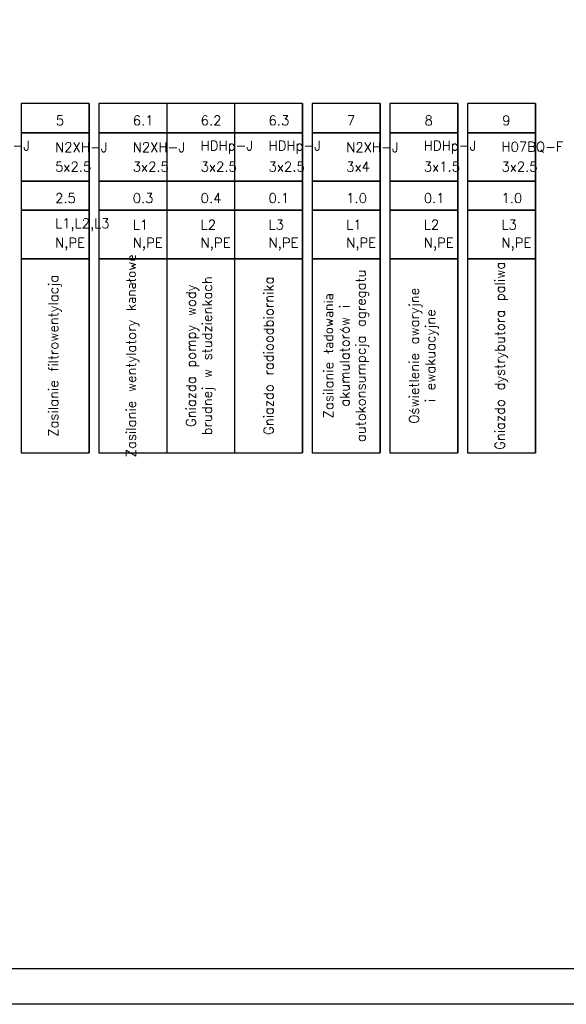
# Model space of a CAD drawing. Header units: millimetres. Extents: x -14609 to 44937, y 52278 to 67558.
# Tile 20 of 48: x 38763 to 39608, y 52278 to 53801. Entities that reach past the tile are written whole.
import ezdxf

# ---------------------------------------------------------------- set-up
doc = ezdxf.new("R2010")
doc.units = ezdxf.units.MM
doc.layers.add('IE_Schemat', color=7, linetype='Continuous', lineweight=25)
doc.styles.add('ArCADiaStyle', font='txt.shx')

# ---------------------------------------------------------------- blocks, each defined once
blk = doc.blocks.new('*U69')
for points in [[(0, 0), (-6200, 0), (-6200, 2970), (0, 2970)], [(-55, 55), (-6000, 55), (-6000, 2915), (-55, 2915)]]:
    blk.add_lwpolyline(points, close=True)
blk = doc.blocks.new('*U25')
blk.add_line((0, 540), (0, 0))
at = {"layer": 'IE_Schemat'}
for points in [[(-105, 495), (0, 495), (0, 540), (-105, 540)], [(-105, 420), (0, 420), (0, 495), (-105, 495)], [(-105, 375), (0, 375), (0, 420), (-105, 420)], [(-105, 300), (0, 300), (0, 375), (-105, 375)], [(0, 300), (-105, 300), (-105, 0), (0, 0)]]:
    blk.add_lwpolyline(points, close=True, dxfattribs=at)
blk = doc.blocks.new('*U21')
for p, q in [((0, 540), (0, 0)), ((105, 540), (105, 0)), ((210, 540), (210, 0))]:
    blk.add_line(p, q)
at = {"layer": 'IE_Schemat'}
for points in [[(-105, 495), (210, 495), (210, 540), (-105, 540)], [(-105, 420), (210, 420), (210, 495), (-105, 495)], [(-105, 375), (210, 375), (210, 420), (-105, 420)], [(-105, 300), (210, 300), (210, 375), (-105, 375)], [(210, 300), (-105, 300), (-105, 0), (210, 0)]]:
    blk.add_lwpolyline(points, close=True, dxfattribs=at)

msp = doc.modelspace()

# ---------------------------------------------------------------- block references
for name, p in [('*U69', (40336.9, 52278.3)), ('*U25', (38870.6, 53131.3)), ('*U21', (38990.6, 53131.3)), ('*U25', (39320.6, 53131.3)), ('*U25', (39440.6, 53131.3)), ('*U25', (39560.6, 53131.3))]:
    msp.add_blockref(name, p)

# ---------------------------------------------------------------- texts
at = {"layer": 'IE_Schemat', "color": 7, "linetype": 'Continuous', "lineweight": 25, "char_height": 15, "attachment_point": 4, "style": 'ArCADiaStyle'}
for s, insert in [('\\pxqc;{\\Ftxt.shx|c1;5}', (38818.1, 53645.3)), ('\\pxqc;{\\Ftxt.shx|c1;6.1}', (38938.1, 53645.3)), ('\\pxqc;{\\Ftxt.shx|c1;6.2}', (39043.1, 53645.3)), ('\\pxqc;{\\Ftxt.shx|c1;6.3}', (39148.1, 53645.3)), ('\\pxqc;{\\Ftxt.shx|c1;7}', (39268.1, 53645.3)), ('\\pxqc;{\\Ftxt.shx|c1;8}', (39388.1, 53645.3)), ('\\pxqc;{\\Ftxt.shx|c1;9}', (39508.1, 53645.3)), ('\\pxqc;{\\Ftxt.shx|c1;HDHp-J}', (38698.1, 53603.9)), ('\\pxqc;{\\Ftxt.shx|c1;N2XH-J}', (38818.1, 53603.9)), ('\\pxqc;{\\Ftxt.shx|c1;N2XH-J}', (38938.1, 53603.9)), ('\\pxqc;{\\Ftxt.shx|c1;HDHp-J}', (39043.1, 53603.9)), ('\\pxqc;{\\Ftxt.shx|c1;HDHp-J}', (39148.1, 53603.9)), ('\\pxqc;{\\Ftxt.shx|c1;N2XH-J}', (39268.1, 53603.9)), ('\\pxqc;{\\Ftxt.shx|c1;HDHp-J}', (39388.1, 53603.9)), ('\\pxqc;{\\Ftxt.shx|c1;H07BQ-F}', (39508.1, 53603.9)), ('\\pxqc;{\\Ftxt.shx|c1;5x2.5}', (38818.1, 53573.9)), ('\\pxqc;{\\Ftxt.shx|c1;3x2.5}', (38938.1, 53573.9)), ('\\pxqc;{\\Ftxt.shx|c1;3x2.5}', (39043.1, 53573.9)), ('\\pxqc;{\\Ftxt.shx|c1;3x2.5}', (39148.1, 53573.9)), ('\\pxqc;{\\Ftxt.shx|c1;3x4}', (39268.1, 53573.9)), ('\\pxqc;{\\Ftxt.shx|c1;3x1.5}', (39388.1, 53573.9)), ('\\pxqc;{\\Ftxt.shx|c1;3x2.5}', (39508.1, 53573.9)), ('\\pxqc;2.5', (38818.1, 53525.2)), ('\\pxqc;0.3', (38938.1, 53525.2)), ('\\pxqc;0.4', (39043.1, 53525.2)), ('\\pxqc;0.1', (39148.1, 53525.2)), ('\\pxqc;1.0', (39268.1, 53525.2)), ('\\pxqc;0.1', (39388.1, 53525.2)), ('\\pxqc;1.0', (39508.1, 53525.2)), ('\\pxqc;{\\Ftxt.shx|c1;L1,L2,L3}', (38818.1, 53483.9)), ('\\pxqc;{\\Ftxt.shx|c1;L1}', (38938.1, 53483.9)), ('\\pxqc;{\\Ftxt.shx|c1;}L2', (39043.1, 53483.9)), ('\\pxqc;{\\Ftxt.shx|c1;}L3', (39148.1, 53483.9)), ('\\pxqc;{\\Ftxt.shx|c1;L1}', (39268.1, 53483.9)), ('\\pxqc;{\\Ftxt.shx|c1;L2}', (39388.1, 53483.9)), ('\\pxqc;{\\Ftxt.shx|c1;L3}', (39508.1, 53483.9)), ('\\pxqc;{\\Ftxt.shx|c1;N,PE}', (38818.1, 53453.9)), ('\\pxqc;{\\Ftxt.shx|c1;N,PE}', (38938.1, 53453.9)), ('\\pxqc;{\\Ftxt.shx|c1;N,PE}', (39043.1, 53453.9)), ('\\pxqc;{\\Ftxt.shx|c1;N,PE}', (39148.1, 53453.9)), ('\\pxqc;{\\Ftxt.shx|c1;N,PE}', (39268.1, 53453.9)), ('\\pxqc;{\\Ftxt.shx|c1;N,PE}', (39388.1, 53453.9)), ('\\pxqc;{\\Ftxt.shx|c1;N,PE}', (39508.1, 53453.9))]:
    msp.add_mtext(s, dxfattribs=dict(at, insert=insert))
at = {"layer": 'IE_Schemat', "color": 7, "linetype": 'Continuous', "lineweight": 25, "char_height": 15, "width": 300, "attachment_point": 4, "rotation": 90, "style": 'ArCADiaStyle'}
for s, insert in [('\\pxqc;Gniazda pompy wody brudnej w studzienkach', (39043.1, 53131.3)), ('\\pxqc;Zasilanie ładowania akumulatorów i autokonsumpcja agregatu', (39268.1, 53131.3)), ('\\pxqc;Gniazdo dystrybutora paliwa', (39508.1, 53131.3)), ('\\pxqc;Zasilanie filtrowentylacja', (38818.1, 53131.3)), ('\\pxqc;Gniazdo radioodbiornika', (39148.1, 53131.3)), ('\\pxqc;Zasilanie wentylatory kanałowe', (38938.1, 53131.3)), ('\\pxqc;Oświetlenie awaryjne \\Pi ewakuacyjne', (39388.1, 53131.3))]:
    msp.add_mtext(s, dxfattribs=dict(at, insert=insert))

doc.saveas('drawing.dxf')
